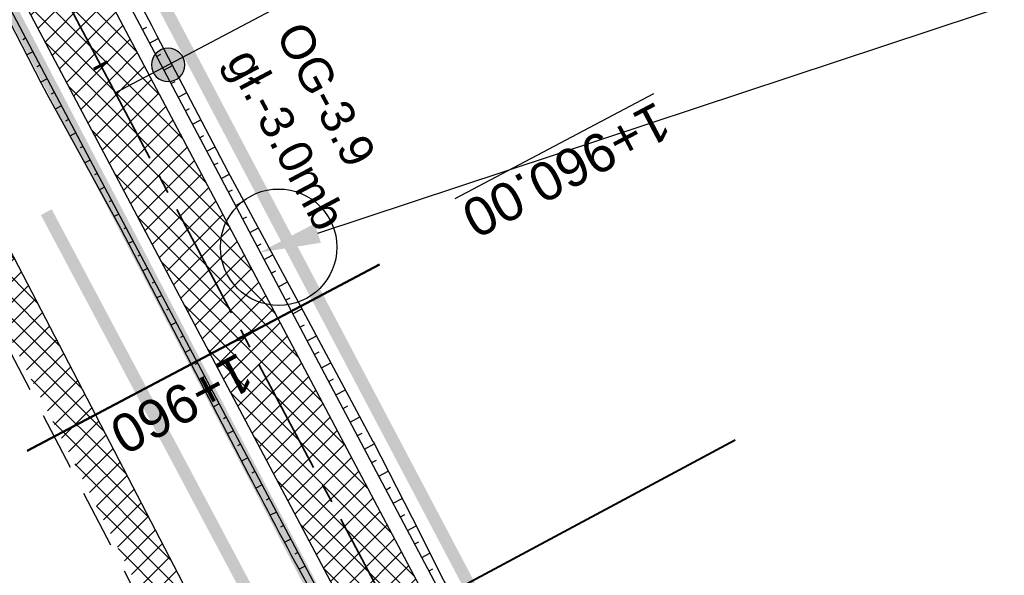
# Model space of a CAD drawing. Header units: metres. Extents: x 7529682 to 7533711, y 5721195 to 5727842.
# Tile 123 of 232: x 7530624 to 7530656, y 5726059 to 5726078. Entities that reach past the tile are written whole.
import ezdxf
from ezdxf import colors
from ezdxf.entities.mleader import LeaderData, LeaderLine
from ezdxf.math import Vec2, Vec3

# ---------------------------------------------------------------- set-up
doc = ezdxf.new("R2010")
doc.units = ezdxf.units.M
for name, pattern in [('817-dzialki-09-05-04$0$HIDDEN', [0.375, 0.25, -0.125]), ('ACAD_ISO05W100', [33, 24, -3, 0, -3, 0, -3]), ('CENTER2', [28.575000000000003, 19.05, -3.175, 3.175, -3.175]), ('HIDDEN', [9.524999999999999, 6.35, -3.175])]:
    doc.linetypes.add(name, pattern=pattern)
for name, color, linetype in [('C-DROGI-SYTUACJA', 7, 'Continuous'), ('C-DROGI-SYTUACJA-ETYKIETY', 7, 'Continuous'), ('D-hatch-pobocza', 131, 'Continuous'), ('D-otw-geotechniczne', 4, 'Continuous'), ('D-pobocza', 60, 'Continuous'), ('D-rowy', 160, 'Continuous'), ('D-skarpa', 2, 'Continuous'), ('D-skarpa-kreskowanie', 2, 'Continuous')]:
    doc.layers.add(name, color=color, linetype=linetype)
for name, color, linetype, lineweight, true_color in [('D-hatch-ciag-pieszo-rowerowy', 7, 'Continuous', 13, 0xff9f80), ('D-LR-etap-III', 7, '817-dzialki-09-05-04$0$HIDDEN', 50, 0x00008f), ('D-przekroje-pop', 7, 'Continuous', 50, 0x000099), ('D-typowe', 7, 'Continuous', 40, 0x0061c2)]:
    doc.layers.add(name, color=color, linetype=linetype, lineweight=lineweight, true_color=true_color)
for name, color, linetype, lineweight in [('D-krawędzie', 3, 'Continuous', 30), ('D-obrzeża', 2, 'Continuous', 30), ('D-otw-geotechniczne-opis', 7, 'Continuous', 30), ('D-pas-drogowy', 7, 'ACAD_ISO05W100', 50)]:
    doc.layers.add(name, color=color, linetype=linetype, lineweight=lineweight)
doc.layers.add('poprzeczki', color=7, linetype='Continuous', true_color=0x0000c7)
doc.layers.add('Sieci-EN-opisy', color=4, linetype='Continuous', lineweight=30, plot=False)
doc.styles.add('ARIAL', font='arial.ttf', dxfattribs={"height": 1})
doc.styles.get("Standard").update_dxf_attribs({"font": 'arial.ttf'})
pattern_1 = [(45, (0, 0), (-0.3367596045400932, 0.3367596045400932), []), (135, (0, 0), (-0.3367596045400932, -0.3367596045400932), [])]

# ---------------------------------------------------------------- blocks, each defined once
blk = doc.blocks.new('AeccTickLine')
at = {"color": 0, "linetype": 'ByBlock', "lineweight": -2}
blk.add_line((0, 1), (-3.673819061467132e-16, -1), dxfattribs=at)
blk = doc.blocks.new('otwor')
at = {"layer": 'D-otw-geotechniczne', "lineweight": 25}
h = blk.add_hatch(color=256, dxfattribs=at)
edge = h.paths.add_edge_path()
edge.add_arc((0, 0), 1.163867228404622, 0, 360)
blk.add_circle((0, 0), 1.163867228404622, dxfattribs=at)

msp = doc.modelspace()

# ---------------------------------------------------------------- hatches: boundary and pattern name
at = {"layer": 'D-hatch-ciag-pieszo-rowerowy'}
h = msp.add_hatch(dxfattribs=at)
h.set_pattern_fill('ANSI37', color=256, scale=0.15, style=0)
h.set_pattern_definition(pattern_1)
edge = h.paths.add_edge_path()
edge.add_line((7530647.019652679, 5726033.877844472), (7530649.252549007, 5726035.002016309))
edge.add_line((7530649.252549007, 5726035.002016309), (7530642.155423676, 5726049.098744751))
edge.add_line((7530642.155423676, 5726049.098744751), (7530627.426120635, 5726076.938607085))
edge.add_line((7530627.426120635, 5726076.938607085), (7530607.072789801, 5726115.582281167))
edge.add_arc((7530518.594706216, 5726068.981543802), 99.99999998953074, 27.77543704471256, 31.71492034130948)
edge.add_line((7530603.662130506, 5726121.550863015), (7530600.460822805, 5726126.731204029))
edge.add_arc((7530603.012845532, 5726128.308283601), 2.999999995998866, 192.0244267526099, 211.7149202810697, ccw=False)
edge.add_line((7530600.078668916, 5726127.683297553), (7530597.509558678, 5726127.265642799))
edge.add_arc((7530601.915230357, 5726128.182189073), 4.50000000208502, 191.7520598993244, 211.7149203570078)
edge.add_line((7530598.087196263, 5726125.816569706), (7530601.490245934, 5726120.309770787))
edge.add_arc((7530516.422821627, 5726067.740451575), 100.0000000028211, 27.775437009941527, 31.714920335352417, ccw=False)
edge.add_line((7530604.900905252, 5726114.341188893), (7530625.206004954, 5726075.789088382))
edge.add_line((7530625.206004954, 5726075.789088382), (7530639.927362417, 5726047.964838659))
edge.add_line((7530639.927362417, 5726047.964838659), (7530647.019652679, 5726033.877844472))
at = {"layer": 'D-hatch-pobocza'}
h = msp.add_hatch(dxfattribs=at)
h.set_pattern_fill('ANSI37', color=256, scale=0.15, style=0)
h.set_pattern_definition(pattern_1)
h.paths.add_polyline_path([(7530720.98, 5725884.44), (7530708.37, 5725908.34), (7530695.8, 5725932.28), (7530687.36, 5725949.02), (7530675.509999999, 5725970.87), (7530663.29, 5725994.02), (7530649.63, 5726020.19), (7530635.9, 5726046.17), (7530600.685173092, 5726114.059213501), (7530599.742800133, 5726113.514541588), (7530641.555222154, 5726032.007915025), (7530660.960861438, 5725995.070069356), (7530689.128213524, 5725941.540167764), (7530707.335918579, 5725907.031820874), (7530725.255781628, 5725873.092686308), (7530743.969545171, 5725837.653904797), (7530770.526708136, 5725787.119408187), (7530787.864146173, 5725754.266918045), (7530809.812893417, 5725712.701971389), (7530812.027706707, 5725712.540894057), (7530798.84, 5725737.15), (7530787.349999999, 5725758.8), (7530776.05, 5725780.2), (7530760.429999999, 5725809.79), (7530749.219999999, 5725830.63), (7530733.519999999, 5725861.06)])

# ---------------------------------------------------------------- linework, layer by layer
at = {"layer": 'C-DROGI-SYTUACJA', "color": 10, "linetype": 'CENTER2', "lineweight": 35, "ltscale": 0.2}
msp.add_lwpolyline([(7530599.582685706, 5726125.774388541), (7530602.576188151, 5726120.930317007, -0.0171909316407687), (7530605.986847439, 5726114.961735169), (7530626.316062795, 5726076.363847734), (7530641.04139306, 5726048.531791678), (7530649.655960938, 5726031.421108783, 0.005149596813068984), (7530652.491419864, 5726025.930702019), (7530660.958267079, 5726009.942093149, -0.005149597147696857), (7530663.793726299, 5726004.451685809), (7530663.79372622, 5726004.451685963), (7530666.938073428, 5725998.206227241), (7530695.100067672, 5725944.686510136), (7530713.30630457, 5725910.1809459), (7530731.225186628, 5725876.243669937), (7530749.9411932, 5725840.80064079)], format="xyb", dxfattribs=at)
at = {"layer": 'D-krawędzie', "linetype": 'HIDDEN', "ltscale": 0.3, "flags": 128}
msp.add_lwpolyline([(7530572.009999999, 5726166.06), (7530620.380949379, 5726072.761487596), (7530641.555222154, 5726032.007915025), (7530660.960861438, 5725995.070069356), (7530689.128213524, 5725941.540167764), (7530707.335918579, 5725907.031820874), (7530725.255781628, 5725873.092686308), (7530743.969545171, 5725837.653904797), (7530770.526708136, 5725787.119408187), (7530787.864146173, 5725754.266918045), (7530809.897571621, 5725712.541613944), (7530824.739035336, 5725684.389287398), (7530840.856259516, 5725653.693092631), (7530860.675070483, 5725616.154465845), (7530865.283000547, 5725607.394015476), (7530878.050274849, 5725583.079962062), (7530918.171722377, 5725507.178125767), (7530950.162943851, 5725446.305402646), (7530993.419108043, 5725364.264712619), (7531022.766433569, 5725308.719304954), (7531053.80955549, 5725249.872416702), (7531081.165622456, 5725197.874670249), (7531103.902359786, 5725154.540603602), (7531128.123220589, 5725108.448161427), (7531149.3, 5725068.249999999), (7531167.380094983, 5725033.766927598), (7531197.164745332, 5724976.987689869), (7531228.151004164, 5724918.034426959), (7531253.152837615, 5724870.491119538), (7531286.7961686, 5724806.653565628), (7531306.739858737, 5724768.664832), (7531335.094443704, 5724714.652299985), (7531357.3191504, 5724672.438740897), (7531373.644908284, 5724641.454376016), (7531392.161870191, 5724605.998675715), (7531418.480331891, 5724555.852756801), (7531439.726902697, 5724515.582472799), (7531468.399107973, 5724461.077223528), (7531491.782023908, 5724416.527754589), (7531531.990296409, 5724339.832565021), (7531557.226635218, 5724291.658956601), (7531569.851546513, 5724267.577443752), (7531591.375556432, 5724226.547822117), (7531610.003879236, 5724191.103071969), (7531616.882991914, 5724177.998849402), (7531629.984986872, 5724153.025496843), (7531641.006768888, 5724132.021778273), (7531664.906257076, 5724087.616922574), (7531677.64401952, 5724064.785715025), (7531683.112433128, 5724054.988140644), (7531686.752875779, 5724048.180044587), (7531695.447538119, 5724031.696667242), (7531703.748818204, 5724015.917210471), (7531709.214143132, 5724005.513965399), (7531719.388607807, 5723986.14687362), (7531726.295217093, 5723973.000144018), (7531732.740794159, 5723960.735633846), (7531735.13, 5723956.19)], dxfattribs=at)
at = {"layer": 'D-LR-etap-III', "ltscale": 10, "flags": 128}
msp.add_lwpolyline([(7531750.474471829, 5723895.103125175, 0.4, 0.4, 0), (7531750.505, 5723895.13, 0.4, 0.4, 0), (7531682.71, 5724022.92, 0.4, 0.4, 0), (7531619.177023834, 5724147.203692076, 0.4, 0.4, 0), (7531592.308960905, 5724198.48863389, 0.4, 0.4, 0), (7531553.263875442, 5724272.918564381, 0.4, 0.4, 0), (7531504.019999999, 5724366.79, 0.4, 0.4, 0), (7531482.09, 5724407.62, 0.4, 0.4, 0), (7531412.350402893, 5724541.182759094, 0.4, 0.4, 0), (7531388.463669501, 5724586.929768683, 0.4, 0.4, 0), (7531345.12, 5724669.94, 0.4, 0.4, 0), (7531127.66, 5725081.67, 0.4, 0.4, 0), (7531059.253139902, 5725211.040795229, 0.4, 0.4, 0), (7531008.007244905, 5725307.953830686, 0.4, 0.4, 0), (7530964.181635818, 5725390.835555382, 0.4, 0.4, 0), (7530914.557354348, 5725484.683561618, 0.4, 0.4, 0), (7530865.243241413, 5725577.493975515, 0.4, 0.4, 0), (7530840.085257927, 5725624.058651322, 0.4, 0.4, 0), (7530802.559525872, 5725694.924584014, 0.4, 0.4, 0), (7530755.54, 5725787.51, 0.4, 0.4, 0), (7530708.717810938, 5725876.303221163, 0.4, 0.4, 0), (7530695.12, 5725902.09, 0.4, 0.4, 0), (7530642.91397006, 5726001.07839487, 0.4, 0.4, 0), (7530634.934723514, 5726016.146615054, 0.4, 0.4, 0), (7530610.820000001, 5726061.929999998, 0.4, 0.4, 0), (7530610.820000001, 5726061.929999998, 0.4, 0.4, 0), (7530607.21, 5726063.51, 0.4, 0.4, 0), (7530597.42, 5726080.68, 0.4, 0.4, 0), (7530591.16, 5726088.44, 0.4, 0.4, 0), (7530581.28, 5726107.21, 0.4, 0.4, 0), (7530571.29, 5726130.56, 0.4, 0.4, 0), (7530549.554994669, 5726171.527317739, 0.4, 0.4, 0), (7530531.014309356, 5726206.473807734, 0.4, 0.4, 0), (7530516.461208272, 5726236.016618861, 0.4, 0.4, 0), (7530500.798929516, 5726266.141265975, 0.4, 0.4, 0), (7530491.349999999, 5726283.94, 0.4, 0.4, 0), (7530482.4, 5726303.41, 0.4, 0.4, 0), (7530482.4, 5726303.41, 0.4, 0.4, 0), (7530450.41, 5726357.28, 0.4, 0.4, 0), (7530397.759396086, 5726458.499907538, 0.4, 0.4, 0), (7530334.707815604, 5726583.664702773, 0.4, 0.4, 0), (7530303.939274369, 5726645.167943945, 0.4, 0.4, 0), (7530300.509779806, 5726651.777515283, 0.4, 0.4, 0), (7530289.213532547, 5726671.966724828, 0.4, 0.4, 0), (7530281.54, 5726685.57, 0.4, 0.4, 0), (7530261.37085633, 5726724.163374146, 0.4, 0.4, 0), (7530254.03, 5726738.21, 0.4, 0.4, 0), (7530197.219999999, 5726845.06, 0.4, 0.4, 0), (7530194.71, 5726849.15, 0.4, 0.4, 0), (7530195.92, 5726850.75, 0.4, 0.4, 0), (7530170.546669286, 5726892.961489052, 0.4, 0.4, 0), (7530143.174718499, 5726945.065838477, 0.4, 0.4, 0), (7530105.059999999, 5727018.32, 0.4, 0.4, 0), (7530100.059999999, 5727027.16, 0.4, 0.4, 0), (7530062.318670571, 5727099.625398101, 0.4, 0.4, 0), (7530015.378537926, 5727189.420463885, 0.4, 0.4, 0), (7529983.207960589, 5727250.206596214, 0.4, 0.4, 0), (7529953.284293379, 5727306.74720398, 0.4, 0.4, 0), (7529900.67053443, 5727406.15903814, 0.4, 0.4, 0), (7529890.630239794, 5727425.131178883, 0.4, 0.4, 0), (7529875.155383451, 5727454.426350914, 0.4, 0.4, 0), (7529857.560096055, 5727487.787346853, 0.4, 0.4, 0), (7529835.194401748, 5727530.19312405, 0.4, 0.4, 0), (7529811.740544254, 5727574.662079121, 0.4, 0.4, 0), (7529792.101859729, 5727611.922638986, 0.4, 0.4, 0), (7529768.066117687, 5727657.469613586, 0.4, 0.4, 0), (7529755.210566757, 5727682.131373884, 0.4, 0.4, 0), (7529753.309999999, 5727681.13, 0.4, 0.4, 0), (7529739.21, 5727707.77, 0.4, 0.4, 0), (7529735.394745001, 5727711.251990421, 0.4, 0.4, 0), (7529725.42, 5727730.2, 0.4, 0.4, 0), (7529723.55, 5727729.88, 0.4, 0.4, 0), (7529695.566668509, 5727782.932080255, 0.4, 0.4, 0), (7529717.67971874, 5727794.024357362, 0.4, 0.4, 0), (7529736.274870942, 5727758.647400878, 0.4, 0.4, 0), (7529736.274870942, 5727758.647400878, 0.4, 0.4, 0), (7529744.511003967, 5727750.406106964, 0.4, 0.4, 0), (7529744.511003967, 5727750.406106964, 0.4, 0.4, 0), (7529750.282568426, 5727738.549848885, 0.4, 0.4, 0), (7529777.108510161, 5727687.569424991, 0.4, 0.4, 0), (7529796.51537536, 5727651.329932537, 0.4, 0.4, 0), (7529814.937945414, 5727616.793170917, 0.4, 0.4, 0), (7529839.006722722, 5727572.303976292, 0.4, 0.4, 0), (7529860.617626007, 5727532.509108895, 0.4, 0.4, 0), (7529882.348967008, 5727491.504261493, 0.4, 0.4, 0), (7529904.865139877, 5727449.096370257, 0.4, 0.4, 0), (7529920.747384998, 5727418.884773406, 0.4, 0.4, 0), (7529946.676504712, 5727368.547487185, 0.4, 0.4, 0), (7529972.024701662, 5727320.573310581, 0.4, 0.4, 0), (7529987.740014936, 5727290.153392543, 0.4, 0.4, 0), (7529996.497385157, 5727273.661630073, 0.4, 0.4, 0), (7530017.541471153, 5727234.202689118, 0.4, 0.4, 0), (7530033.053657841, 5727204.864166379, 0.4, 0.4, 0), (7530051.622983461, 5727170.222745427, 0.4, 0.4, 0), (7530069.276612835, 5727137.015751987, 0.4, 0.4, 0), (7530089.385386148, 5727097.533639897, 0.4, 0.4, 0), (7530109.712512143, 5727060.746615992, 0.4, 0.4, 0), (7530136.769722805, 5727011.640131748, 0.4, 0.4, 0), (7530162.446686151, 5726962.743777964, 0.4, 0.4, 0), (7530187.674104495, 5726916.992101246, 0.4, 0.4, 0), (7530207.820739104, 5726879.335323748, 0.4, 0.4, 0), (7530230.625609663, 5726834.518686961, 0.4, 0.4, 0), (7530262.288093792, 5726776.61832811, 0.4, 0.4, 0), (7530277.509672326, 5726760.213143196, 0.4, 0.4, 0), (7530286.036865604, 5726744.106684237, 0.4, 0.4, 0), (7530288.097472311, 5726735.884066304, 0.4, 0.4, 0), (7530290.393870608, 5726725.046963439, 0.4, 0.4, 0), (7530296.17664807, 5726713.582980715, 0.4, 0.4, 0), (7530302.726195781, 5726701.18226779, 0.4, 0.4, 0), (7530325.685047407, 5726657.466383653, 0.4, 0.4, 0), (7530343.243978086, 5726623.648592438, 0.4, 0.4, 0), (7530360.229820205, 5726591.746871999, 0.4, 0.4, 0), (7530383.20855044, 5726548.059469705, 0.4, 0.4, 0), (7530406.017875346, 5726503.605514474, 0.4, 0.4, 0), (7530427.464919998, 5726462.620289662, 0.4, 0.4, 0), (7530447.9278544, 5726424.388014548, 0.4, 0.4, 0), (7530471.126878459, 5726379.920667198, 0.4, 0.4, 0), (7530490.501003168, 5726343.033350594, 0.4, 0.4, 0), (7530509.499458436, 5726306.733076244, 0.4, 0.4, 0), (7530529.890269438, 5726267.244072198, 0.4, 0.4, 0), (7530543.852446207, 5726238.990319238, 0.4, 0.4, 0), (7530554.808897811, 5726218.943990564, 0.4, 0.4, 0), (7530559.027108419, 5726212.223286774, 0.4, 0.4, 0), (7530563.060988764, 5726206.409670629, 0.4, 0.4, 0), (7530566.93354971, 5726200.463543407, 0.4, 0.4, 0), (7530569.771022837, 5726194.901501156, 0.4, 0.4, 0), (7530571.47319415, 5726191.282350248, 0.4, 0.4, 0), (7530572.839142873, 5726188.024533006, 0.4, 0.4, 0), (7530575.295071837, 5726182.034664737, 0.4, 0.4, 0), (7530579.736851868, 5726173.306070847, 0.4, 0.4, 0), (7530583.3, 5726167.41, 0.4, 0.4, 0), (7530593.4, 5726163.33, 0.4, 0.4, 0), (7530598.618375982, 5726155.264489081, 0.4, 0.4, 0), (7530608.258304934, 5726140.497132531, 0.4, 0.4, 0), (7530603.269999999, 5726136.83, 0.4, 0.4, 0), (7530606.53, 5726131.84, 0.4, 0.4, 0), (7530604.239057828, 5726124.21679044, 0.4, 0.4, 0), (7530605.847136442, 5726121.630127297, 0.4, 0.4, 0), (7530608.971611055, 5726116.164124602, 0.4, 0.4, 0), (7530618.114293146, 5726097.791111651, 0.4, 0.4, 0), (7530651.213125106, 5726034.959524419, 0.4, 0.4, 0), (7530670.243741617, 5725998.61095082, 0.4, 0.4, 0), (7530698.075474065, 5725945.952624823, 0.4, 0.4, 0), (7530716.505955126, 5725911.3051464, 0.4, 0.4, 0), (7530735.223454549, 5725875.667401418, 0.4, 0.4, 0), (7530752.504235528, 5725842.154920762, 0.4, 0.4, 0), (7530778.310652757, 5725793.501254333, 0.4, 0.4, 0), (7530797.499961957, 5725756.381811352, 0.4, 0.4, 0), (7530812.518974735, 5725728.28874362, 0.4, 0.4, 0), (7530820.039295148, 5725713.160404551, 0.4, 0.4, 0), (7530822.422446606, 5725710.193574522, 0.4, 0.4, 0), (7530833.154893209, 5725688.800634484, 0.4, 0.4, 0), (7530849.629354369, 5725656.158601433, 0.4, 0.4, 0), (7530867.98290276, 5725621.963939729, 0.4, 0.4, 0), (7530872.629809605, 5725612.88760475, 0.4, 0.4, 0), (7530880.354488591, 5725597.594500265, 0.4, 0.4, 0), (7530883.839446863, 5725593.389159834, 0.4, 0.4, 0), (7530891.782113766, 5725587.763349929, 0.4, 0.4, 0), (7530895.038670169, 5725584.280746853, 0.4, 0.4, 0), (7530897.033644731, 5725580.941110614, 0.4, 0.4, 0), (7530900.951646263, 5725579.945856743, 0.4, 0.4, 0), (7530904.80970798, 5725571.977328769, 0.4, 0.4, 0), (7530903.682362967, 5725568.566434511, 0.4, 0.4, 0), (7530908.900614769, 5725558.844845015, 0.4, 0.4, 0), (7530910.252030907, 5725545.671606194, 0.4, 0.4, 0), (7530912.872986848, 5725538.645543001, 0.4, 0.4, 0), (7530945.278171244, 5725478.464284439, 0.4, 0.4, 0), (7530959.692318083, 5725450.24628822, 0.4, 0.4, 0), (7531002.82670893, 5725368.192370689, 0.4, 0.4, 0), (7531044.703532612, 5725290.314293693, 0.4, 0.4, 0), (7531064.098839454, 5725253.212562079, 0.4, 0.4, 0), (7531083.010253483, 5725216.677517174, 0.4, 0.4, 0), (7531113.013137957, 5725158.465613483, 0.4, 0.4, 0), (7531137.364304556, 5725113.07076138, 0.4, 0.4, 0), (7531150.830830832, 5725086.711759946, 0.4, 0.4, 0), (7531159.745663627, 5725076.640848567, 0.4, 0.4, 0), (7531166.309999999, 5725074.58, 0.4, 0.4, 0), (7531172.29, 5725062.58, 0.4, 0.4, 0), (7531170.589828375, 5725055.605912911, 0.4, 0.4, 0), (7531173.732823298, 5725044.080706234, 0.4, 0.4, 0), (7531215.342008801, 5724964.859648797, 0.4, 0.4, 0), (7531238.054496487, 5724921.684649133, 0.4, 0.4, 0), (7531262.389821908, 5724875.282876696, 0.4, 0.4, 0), (7531295.587160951, 5724811.265731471, 0.4, 0.4, 0), (7531348.487908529, 5724712.362812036, 0.4, 0.4, 0), (7531363.740817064, 5724682.68394264, 0.4, 0.4, 0), (7531366.986905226, 5724675.865317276, 0.4, 0.4, 0), (7531382.541261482, 5724646.110625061, 0.4, 0.4, 0), (7531401.299165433, 5724610.874551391, 0.4, 0.4, 0), (7531428.964837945, 5724558.862274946, 0.4, 0.4, 0), (7531449.111202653, 5724520.397801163, 0.4, 0.4, 0), (7531477.292992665, 5724465.831467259, 0.4, 0.4, 0), (7531500.996290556, 5724421.112506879, 0.4, 0.4, 0), (7531512.121834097, 5724400.549045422, 0.4, 0.4, 0), (7531513.78163794, 5724396.757451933, 0.4, 0.4, 0), (7531526.32, 5724379.39, 0.4, 0.4, 0), (7531566.783642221, 5724302.73628205, 0.4, 0.4, 0), (7531578.579156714, 5724282.774819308, 0.4, 0.4, 0), (7531584.232619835, 5724273.111246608, 0.4, 0.4, 0), (7531590.109283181, 5724263.508189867, 0.4, 0.4, 0), (7531593.027899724, 5724258.771479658, 0.4, 0.4, 0), (7531595.711841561, 5724254.226824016, 0.4, 0.4, 0), (7531601.659976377, 5724243.898197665, 0.4, 0.4, 0), (7531606.097733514, 5724235.986407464, 0.4, 0.4, 0), (7531609.382207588, 5724230.799061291, 0.4, 0.4, 0), (7531611.580260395, 5724227.671180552, 0.4, 0.4, 0), (7531612.707802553, 5724225.86410867, 0.4, 0.4, 0), (7531618.665224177, 5724214.480919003, 0.4, 0.4, 0), (7531619.885522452, 5724212.333950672, 0.4, 0.4, 0), (7531620.931818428, 5724210.787064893, 0.4, 0.4, 0), (7531623.518605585, 5724207.111542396, 0.4, 0.4, 0), (7531626.143926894, 5724203.61306897, 0.4, 0.4, 0), (7531632.022984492, 5724196.485954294, 0.4, 0.4, 0), (7531653.949089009, 5724152.617641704, 0.4, 0.4, 0), (7531656.750690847, 5724143.103797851, 0.4, 0.4, 0), (7531659.61440691, 5724133.254504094, 0.4, 0.4, 0), (7531661.627147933, 5724128.646047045, 0.4, 0.4, 0.01093811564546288), (7531674.314987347, 5724101.43546424, 0.4, 0.4, 0), (7531685.137626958, 5724081.408252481, 0.4, 0.4, 0), (7531692.159945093, 5724066.277333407, 0.4, 0.4, 0), (7531699.662164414, 5724051.388120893, 0.4, 0.4, 0), (7531704.480624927, 5724040.808561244, 0.4, 0.4, 0), (7531704.480624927, 5724040.808561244, 0.4, 0.4, 0), (7531704.401251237, 5724037.368913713, 0.4, 0.4, 0), (7531720.383609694, 5724003.441317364, 0.4, 0.4, 0), (7531728.79890528, 5723986.206298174, 0.4, 0.4, 0), (7531733.237926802, 5723977.192631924, 0.4, 0.4, 0), (7531736.750027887, 5723969.505210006, 0.4, 0.4, 0), (7531737.336143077, 5723968.518916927, 0.4, 0.4, 0), (7531738.285051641, 5723967.699360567, 0.4, 0.4, 0), (7531742.180915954, 5723962.346428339, 0.4, 0.4, 0), (7531744.286141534, 5723958.615526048, 0.4, 0.4, 0), (7531755.393260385, 5723944.192617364, 0.4, 0.4, 0), (7531758.69, 5723936.76, 0.4, 0.4, 0), (7531780.08, 5723929.25, 0.4, 0.4, 0), (7531792.611989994, 5723906.337708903, 0.4, 0.4, 0), (7531792.611989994, 5723906.337708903, 0.4, 0.4, 0), (7531756.962094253, 5723883.055323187, 0.4, 0.4, 0), (7531750.46, 5723895.130000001, 0.4, 0.4, 0), (7531750.46, 5723895.130000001, 0, 0, 0)], format="xyseb", dxfattribs=at)
at = {"layer": 'D-obrzeża'}
for points in [[(7530816.719618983, 5725716.018528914), (7530808.344729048, 5725732.528263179, 0.004098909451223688), (7530806.083701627, 5725736.89638252), (7530794.941395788, 5725757.996873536), (7530777.713539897, 5725790.902979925), (7530751.046456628, 5725841.384501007), (7530732.330539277, 5725876.827361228), (7530714.411684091, 5725910.764586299), (7530696.205942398, 5725945.269212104), (7530668.046470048, 5725998.784136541), (7530664.910117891, 5726005.013743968, 0.005149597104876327), (7530662.074668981, 5726010.504156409), (7530653.607852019, 5726026.492780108, -0.005149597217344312), (7530650.772403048, 5726031.983192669), (7530642.15542369, 5726049.098744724), (7530627.426120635, 5726076.938607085), (7530607.072789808, 5726115.582281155, 0.0171909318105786), (7530603.662130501, 5726121.550863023), (7530600.460822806, 5726126.731204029, -0.2231735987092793), (7530600.169674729, 5726129.265560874), (7530602.62444678, 5726136.556380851), (7530601.532376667, 5726138.657784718)], [(7530597.423349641, 5726127.911989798, 0.1239919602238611), (7530598.087196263, 5726125.816569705), (7530601.490245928, 5726120.309770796, -0.0171909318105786), (7530604.900905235, 5726114.341188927), (7530625.206004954, 5726075.789088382), (7530639.927362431, 5726047.964838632), (7530648.539517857, 5726030.859026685, 0.005149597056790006), (7530651.374987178, 5726025.36862485), (7530659.841864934, 5726009.380030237, -0.005149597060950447), (7530662.677334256, 5726003.889628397), (7530665.829676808, 5725997.62831794), (7530693.994192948, 5725944.103808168), (7530712.200589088, 5725909.597942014), (7530730.119780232, 5725875.660080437), (7530748.835751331, 5725840.217118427), (7530775.500859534, 5725789.739336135), (7530792.728626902, 5725756.83339883), (7530803.872935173, 5725735.729115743, -0.004099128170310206), (7530806.134081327, 5725731.360762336), (7530819.007277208, 5725705.983294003)]]:
    msp.add_lwpolyline(points, format="xyb", dxfattribs=at)
at = {"layer": 'D-otw-geotechniczne-opis', "linetype": 'Continuous'}
msp.add_line((7530626.972861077, 5726075.122446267), (7530655.217010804, 5726090.065806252), dxfattribs=at)
at = {"layer": 'D-pas-drogowy', "ltscale": 0.2, "flags": 128}
msp.add_lwpolyline([(7531633.018560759, 5724182.834272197, 0.4, 0.4, 0), (7531617.558899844, 5724211.608162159, 0.4, 0.4, 0), (7531566.783642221, 5724302.73628205, 0.4, 0.4, 0), (7531538.419082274, 5724356.469679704, 0.4, 0.4, 0), (7531526.32, 5724379.39, 0.4, 0.4, 0), (7531516.102085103, 5724393.607319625, 0.4, 0.4, 0.001485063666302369), (7531513.78037409, 5724396.837773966, 0.4, 0.4, 0), (7531501.87, 5724413.41, 0.4, 0.4, 0), (7531474.926107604, 5724464.507896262, 0.4, 0.4, 0), (7531446.200436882, 5724518.992313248, 0.4, 0.4, 0), (7531424.962185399, 5724559.262257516, 0.4, 0.4, 0), (7531398.444460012, 5724609.565801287, 0.4, 0.4, 0), (7531379.647455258, 5724645.216004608, 0.4, 0.4, 0), (7531365.23, 5724672.56, 0.4, 0.4, 0), (7531341.305752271, 5724717.915356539, 0.4, 0.4, 0), (7531312.899996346, 5724771.788898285, 0.4, 0.4, 0), (7531292.590923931, 5724810.306502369, 0.4, 0.4, 0), (7531259.391619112, 5724873.271351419, 0.4, 0.4, 0), (7531233.740401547, 5724921.922582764, 0.4, 0.4, 0), (7531203.072738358, 5724980.092044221, 0.4, 0.4, 0), (7531173.471398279, 5725036.225177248, 0.4, 0.4, 0), (7531168.269999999, 5725046.09, 0.4, 0.4, 0), (7531172.29, 5725062.58, 0.4, 0.4, 0), (7531166.309999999, 5725074.58, 0.4, 0.4, 0), (7531150.32, 5725079.6, 0.4, 0.4, 0), (7531141.5, 5725096.43, 0.4, 0.4, 0), (7531109.311735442, 5725157.814415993, 0.4, 0.4, 0), (7531086.641300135, 5725201.047918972, 0.4, 0.4, 0), (7531059.198258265, 5725253.383662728, 0.4, 0.4, 0), (7531028.206828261, 5725312.48946212, 0.4, 0.4, 0), (7530999.104694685, 5725367.990143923, 0.4, 0.4, 0), (7530956.247527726, 5725449.724815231, 0.4, 0.4, 0), (7530924.397774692, 5725510.463768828, 0.4, 0.4, 0), (7530897.509999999, 5725561.74, 0.4, 0.4, 0), (7530894.46, 5725566.14, 0.4, 0.4, 0), (7530892.16, 5725570.49, 0.4, 0.4, 0), (7530869.362688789, 5725613.307018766, 0.4, 0.4, 0), (7530861.693971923, 5725627.704613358, 0.4, 0.4, 0), (7530852.74, 5725644.52, 0.4, 0.4, 0), (7530831.509999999, 5725684.2, 0.4, 0.4, 0), (7530811.13, 5725722.52, 0.4, 0.4, 0), (7530792.3476413, 5725757.940652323, 0.4, 0.4, 0), (7530768.03, 5725803.8, 0.4, 0.4, 0), (7530748.768542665, 5725840.178507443, 0.4, 0.4, 0), (7530727.7, 5725879.97, 0.4, 0.4, 0), (7530712.0981582, 5725909.54523909, 0.4, 0.4, 0), (7530693.644105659, 5725944.645156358, 0.4, 0.4, 0), (7530665.702224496, 5725997.538976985, 0.4, 0.4, 0), (7530641.759999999, 5726042.88, 0.4, 0.4, 0), (7530616.5, 5726091.48, 0.4, 0.4, 0), (7530604.628439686, 5726114.319880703, 0.4, 0.4, -0.007762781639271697), (7530602.5, 5726118.43, 0.4, 0.4, 0), (7530603.992037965, 5726123.394821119, 0.4, 0.4, 0), (7530606.53, 5726131.84, 0.4, 0.4, 0), (7530603.269999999, 5726136.83, 0.4, 0.4, 0), (7530593.775620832, 5726151.368713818, 0.4, 0.4, 0), (7530590.202637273, 5726156.84001263, 0.4, 0.4, 0), (7530583.3, 5726167.41, 0.4, 0.4, 0), (7530580.578343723, 5726170.427567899, 0.4, 0.4, 0), (7530575.849999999, 5726175.67, 0.4, 0.4, 0), (7530569.009999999, 5726186.66, 0.4, 0.4, 0), (7530562.555322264, 5726199.189409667, 0.4, 0.4, 0), (7530555.67, 5726211.39, 0.4, 0.4, 0), (7530548.29, 5726224.23, 0.4, 0.4, 0), (7530540.58, 5726237.71, 0.4, 0.4, 0), (7530532.679999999, 5726252.65, 0.4, 0.4, 0), (7530524.059999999, 5726269.35, 0.4, 0.4, 0), (7530502.82, 5726309.91, 0.4, 0.4, 0), (7530488.83, 5726336.63, 0.4, 0.4, 0), (7530466.03, 5726380.16, 0.4, 0.4, 0), (7530438.469999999, 5726432.77, 0.4, 0.4, 0), (7530424.53, 5726459.09, 0.4, 0.4, 0), (7530401.63, 5726502.97, 0.4, 0.4, 0), (7530383.38, 5726538.06, 0.4, 0.4, 0), (7530353.969999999, 5726593.52, 0.4, 0.4, 0), (7530338.469999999, 5726622.74, 0.4, 0.4, 0), (7530322.009999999, 5726653.88, 0.4, 0.4, 0), (7530297.54, 5726700.33, 0.4, 0.4, 0), (7530287.38, 5726719.6, 0.4, 0.4, 0), (7530285.94993921, 5726722.315508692, 0.4, 0.4, 0), (7530280.259999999, 5726733.12, 0.4, 0.4, 0), (7530266.73, 5726758.74, 0.4, 0.4, 0), (7530260.42, 5726770.47, 0.4, 0.4, 0), (7530253.25, 5726783.82, 0.4, 0.4, 0), (7530244.95, 5726799.33, 0.4, 0.4, 0), (7530239.389999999, 5726808.49, 0.4, 0.4, 0), (7530238.29, 5726807.9, 0.4, 0.4, 0), (7530218.11, 5726850.67, 0.4, 0.4, 0), (7530175.906646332, 5726928.168028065, 0.4, 0.4, 0), (7530096.679999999, 5727076.15, 0.4, 0.4, 0), (7530094.679999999, 5727079.89, 0.4, 0.4, 0), (7530064.59693469, 5727135.522637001, 0.4, 0.4, 0), (7530046.730970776, 5727168.8921561, 0.4, 0.4, 0), (7530025.803045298, 5727208.461374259, 0.4, 0.4, 0), (7530012.846501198, 5727232.979315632, 0.4, 0.4, 0), (7529994.15, 5727268.45, 0.4, 0.4, 0), (7529981.670868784, 5727291.93018666, 0.4, 0.4, 0), (7529949.889999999, 5727351.73, 0.4, 0.4, 0), (7529924.75, 5727399.03, 0.4, 0.4, 0), (7529915.515824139, 5727417.099754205, 0.4, 0.4, 0), (7529885.83, 5727475.19, 0.4, 0.4, 0), (7529862.559999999, 5727519.97, 0.4, 0.4, 0), (7529852.984923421, 5727538.191086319, 0.4, 0.4, 0), (7529836.513084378, 5727569.51130111, 0.4, 0.4, 0), (7529815.36890814, 5727609.140983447, 0.4, 0.4, 0), (7529792.795203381, 5727651.247499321, 0.4, 0.4, 0), (7529774.199114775, 5727685.858348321, 0.4, 0.4, 0), (7529746.966026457, 5727736.059440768, 0.4, 0.4, 0), (7529733.92, 5727757.62, 0.4, 0.4, 0), (7529708.607472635, 5727806.388536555, 0.4, 0.4, 0), (7529688.491967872, 5727796.344621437, 0.4, 0.4, 0), (7529723.55, 5727729.88, 0.4, 0.4, 0), (7529725.42, 5727730.2, 0.4, 0.4, 0), (7529735.38, 5727711.28, 0.4, 0.4, 0), (7529739.21, 5727707.77, 0.4, 0.4, 0), (7529753.309999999, 5727681.13, 0.4, 0.4, 0), (7529755.178396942, 5727682.114424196, 0.4, 0.4, 0), (7529792.101859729, 5727611.922638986, 0.4, 0.4, 0), (7529811.740544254, 5727574.662079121, 0.4, 0.4, 0), (7529835.194401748, 5727530.19312405, 0.4, 0.4, 0), (7529857.560096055, 5727487.787346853, 0.4, 0.4, 0), (7529875.155383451, 5727454.426350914, 0.4, 0.4, 0), (7529890.630239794, 5727425.131178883, 0.4, 0.4, 0), (7529900.67053443, 5727406.15903814, 0.4, 0.4, 0), (7529953.284293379, 5727306.74720398, 0.4, 0.4, 0), (7529983.207960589, 5727250.206596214, 0.4, 0.4, 0), (7530015.378537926, 5727189.420463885, 0.4, 0.4, 0), (7530062.318670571, 5727099.625398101, 0.4, 0.4, 0), (7530100.059999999, 5727027.16, 0.4, 0.4, 0), (7530105.059999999, 5727018.32, 0.4, 0.4, 0), (7530143.174718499, 5726945.065838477, 0.4, 0.4, 0), (7530170.546669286, 5726892.961489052, 0.4, 0.4, 0), (7530195.92, 5726850.75, 0.4, 0.4, 0), (7530194.71, 5726849.15, 0.4, 0.4, 0), (7530197.219999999, 5726845.06, 0.4, 0.4, 0), (7530254.03, 5726738.21, 0.4, 0.4, 0), (7530261.37085633, 5726724.163374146, 0.4, 0.4, 0), (7530281.54, 5726685.57, 0.4, 0.4, 0), (7530289.213532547, 5726671.966724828, 0.4, 0.4, 0), (7530300.509779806, 5726651.777515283, 0.4, 0.4, 0), (7530303.939274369, 5726645.167943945, 0.4, 0.4, 0), (7530334.707815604, 5726583.664702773, 0.4, 0.4, 0), (7530397.759396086, 5726458.499907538, 0.4, 0.4, 0), (7530450.41, 5726357.28, 0.4, 0.4, 0), (7530482.4, 5726303.41, 0.4, 0.4, 0), (7530483.687990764, 5726301.003383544, 0.4, 0.4, 0), (7530491.349999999, 5726283.94, 0.4, 0.4, 0), (7530512.67, 5726243.78, 0.4, 0.4, 0), (7530529.429999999, 5726209.46, 0.4, 0.4, 0), (7530571.29, 5726130.56, 0.4, 0.4, 0), (7530581.28, 5726107.21, 0.4, 0.4, 0), (7530591.16, 5726088.44, 0.4, 0.4, 0), (7530597.42, 5726080.68, 0.4, 0.4, 0), (7530607.21, 5726063.51, 0.4, 0.4, 0), (7530610.820000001, 5726061.929999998, 0.4, 0.4, 0), (7530634.934723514, 5726016.146615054, 0.4, 0.4, 0), (7530642.91397006, 5726001.07839487, 0.4, 0.4, 0), (7530695.12, 5725902.09, 0.4, 0.4, 0), (7530708.717810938, 5725876.303221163, 0.4, 0.4, 0), (7530755.54, 5725787.51, 0.4, 0.4, 0), (7530802.559525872, 5725694.924584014, 0.4, 0.4, 0), (7530840.085257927, 5725624.058651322, 0.4, 0.4, 0), (7530865.243241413, 5725577.493975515, 0.4, 0.4, 0), (7530914.557354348, 5725484.683561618, 0.4, 0.4, 0), (7530964.181635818, 5725390.835555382, 0.4, 0.4, 0), (7531008.007244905, 5725307.953830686, 0.4, 0.4, 0), (7531059.253139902, 5725211.040795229, 0.4, 0.4, 0), (7531127.66, 5725081.67, 0.4, 0.4, 0), (7531345.12, 5724669.94, 0.4, 0.4, 0), (7531388.463669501, 5724586.929768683, 0.4, 0.4, 0), (7531412.350402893, 5724541.182759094, 0.4, 0.4, 0), (7531482.09, 5724407.62, 0.4, 0.4, 0), (7531504.019999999, 5724366.79, 0.4, 0.4, 0), (7531519.374444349, 5724337.520497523, 0.4, 0.4, 0), (7531563.748815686, 5724252.931583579, 0.4, 0.4, 0), (7531602.175111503, 5724179.681224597, 0.4, 0.4, 0), (7531619.177023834, 5724147.203692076, 0.4, 0.4, 0), (7531625.038493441, 5724135.63500206, 0.4, 0.4, 0), (7531656.796442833, 5724073.31633882, 0.4, 0.4, 0), (7531675.12, 5724037.36, 0.4, 0.4, 0), (7531682.71, 5724022.92, 0.4, 0.4, 0), (7531705.565196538, 5723979.810545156, 0.4, 0.4, 0), (7531736.605941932, 5723921.261514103, 0.4, 0.4, 0), (7531750.46, 5723895.130000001, 0.4, 0.4, 0), (7531740.769999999, 5723886.56, 0.4, 0.4, 0), (7531732.86, 5723885, 0.4, 0.4, 0), (7531722.179999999, 5723887.77, 0.4, 0.4, 0), (7531729.87, 5723862.17, 0.4, 0.4, 0), (7531742.92, 5723861.93, 0.4, 0.4, 0), (7531763.71, 5723859.52, 0.4, 0.4, 0), (7531768.42, 5723854.12, 0.4, 0.4, 0), (7531787.42, 5723817.97, 0.4, 0.4, 0), (7531795.57, 5723809.82, 0.4, 0.4, 0), (7531816.346897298, 5723819.850397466, 0.4, 0.4, 0), (7531816.346897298, 5723819.850397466, 0.4, 0.4, 0), (7531805.059999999, 5723843.23, 0.4, 0.4, 0), (7531803.61, 5723886.23, 0.4, 0.4, 0), (7531803.61, 5723886.23, 0.4, 0.4, 0), (7531780.08, 5723929.25, 0.4, 0.4, 0), (7531758.69, 5723936.76, 0.4, 0.4, 0), (7531749.3590272, 5723946.412126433, 0.4, 0.4, 0), (7531742.71, 5723953.29, 0.4, 0.4, 0), (7531735.177368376, 5723967.877529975, 0.4, 0.4, 0), (7531722.37, 5723992.68, 0.4, 0.4, 0), (7531705.041669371, 5724030.885563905, 0.4, 0.4, 0), (7531699.469999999, 5724043.17, 0.4, 0.4, 0), (7531692.69, 5724058.11, 0.4, 0.4, 0), (7531679.672010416, 5724084.016803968, 0.4, 0.4, 0), (7531674.55, 5724094.21, 0.4, 0.4, 0), (7531666.633166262, 5724114.002855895, 0.4, 0.4, 0), (7531649, 5724153.82, 0.4, 0.4, 0), (7531641.49, 5724149.34, 0.4, 0.4, 0), (7531626.04, 5724179.34, 0.4, 0.4, 0), (7531633.03, 5724182.84, 0, 0, 0)], format="xyseb", dxfattribs=at)
at = {"layer": 'D-pobocza'}
for points in [[(7530817.069429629, 5725716.434027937), (7530808.786858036, 5725732.76176432, 0.004098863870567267), (7530806.525855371, 5725737.129834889), (7530795.383949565, 5725758.229568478), (7530778.156075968, 5725791.135708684), (7530751.488562, 5725841.618045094), (7530732.772680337, 5725877.060837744), (7530714.853835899, 5725910.998042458), (7530696.648292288, 5725945.502292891), (7530668.489828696, 5725999.015300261), (7530665.356674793, 5726005.238566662, 0.005149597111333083), (7530662.521229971, 5726010.728981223), (7530654.054424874, 5726026.717611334, -0.005149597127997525), (7530651.218980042, 5726032.208025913), (7530642.601035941, 5726049.325525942), (7530627.870143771, 5726077.168510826), (7530607.515180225, 5726115.815284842, 0.01719093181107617), (7530604.087467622, 5726121.813709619), (7530600.886159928, 5726126.994050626, -0.0952056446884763), (7530600.550530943, 5726127.875840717)], [(7530602.007271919, 5726118.490346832, -0.01261795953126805), (7530604.458514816, 5726114.108185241), (7530624.761981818, 5726075.559184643), (7530639.481750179, 5726047.738057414), (7530648.092941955, 5726030.634191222, 0.005149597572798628), (7530650.928415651, 5726025.14379095), (7530659.395303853, 5726009.155205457, -0.00514959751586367), (7530662.230777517, 5726003.664805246), (7530665.386318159, 5725997.397154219), (7530693.551843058, 5725943.870727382), (7530711.758370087, 5725909.364613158), (7530729.677628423, 5725875.426624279), (7530748.393610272, 5725839.983641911), (7530775.058323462, 5725789.506607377), (7530792.286073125, 5725756.600703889), (7530803.430782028, 5725735.495662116, -0.004099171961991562), (7530805.691951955, 5725731.127261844), (7530814.620754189, 5725713.525533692)]]:
    msp.add_lwpolyline(points, format="xyb", dxfattribs=at)
msp.add_lwpolyline([(7530798.84, 5725737.15), (7530787.349999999, 5725758.8), (7530776.05, 5725780.2), (7530760.429999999, 5725809.79), (7530749.219999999, 5725830.63), (7530733.519999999, 5725861.06), (7530720.98, 5725884.44), (7530708.37, 5725908.34), (7530695.8, 5725932.28), (7530687.36, 5725949.02), (7530675.509999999, 5725970.87), (7530663.29, 5725994.02), (7530649.63, 5726020.19), (7530635.9, 5726046.17), (7530600.685173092, 5726114.059213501), (7530599.742800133, 5726113.514541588)], dxfattribs=at)
at = {"layer": 'D-przekroje-pop', "extrusion": (-0.4676573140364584, 0.883909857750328, 0), "elevation": 1539572.47645812}
msp.add_lwpolyline([(-9334241.328086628, 0), (-9334236.328086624, 0), (-9334228.328086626, 0)], dxfattribs=at)
at = {"layer": 'D-rowy', "linetype": 'HIDDEN', "ltscale": 0.1, "const_width": 0.4, "flags": 128}
msp.add_lwpolyline([(7530741.879316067, 5725849.304278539), (7530727.419289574, 5725876.296857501), (7530718.298199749, 5725893.38067943), (7530703.129795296, 5725922.342183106), (7530687.043988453, 5725953.182943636), (7530665.695230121, 5725994.035392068), (7530637.775970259, 5726046.651460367), (7530624.725077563, 5726071.228744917)], dxfattribs=at)
at = {"layer": 'D-skarpa', "linetype": 'Continuous'}
msp.add_lwpolyline([(7530601.670924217, 5726126.908307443), (7530604.620050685, 5726122.193367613), (7530605.100668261, 5726121.416896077), (7530606.152707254, 5726119.659488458), (7530607.181804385, 5726117.888024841), (7530608.165352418, 5726116.109137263), (7530609.104107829, 5726114.164295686), (7530616.588592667, 5726099.05323083), (7530618.947041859, 5726094.644291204), (7530626.007588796, 5726081.409676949), (7530628.151539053, 5726077.330579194), (7530628.328348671, 5726076.985250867), (7530630.651150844, 5726072.557509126), (7530633.0211248, 5726068.154724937), (7530634.93667101, 5726064.578935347), (7530635.380308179, 5726063.746231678), (7530635.385667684, 5726063.736115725), (7530636.908181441, 5726060.755048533), (7530637.640291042, 5726059.285253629), (7530640.134093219, 5726054.947984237), (7530642.402992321, 5726050.491723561), (7530642.895398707, 5726049.51270539), (7530644.68727707, 5726045.996087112), (7530651.669428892, 5726032.434812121)], dxfattribs=at)
msp.add_lwpolyline([(7530622.453067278, 5726079.537537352), (7530624.562000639, 5726075.439996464), (7530624.741181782, 5726075.087359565), (7530627.149015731, 5726070.704606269), (7530631.32341115, 5726062.667238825, 0.005786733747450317), (7530633.350316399, 5726058.872660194), (7530638.954417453, 5726048.667158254), (7530639.454320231, 5726047.69210626), (7530639.934504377, 5726043.603249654), (7530642.231933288, 5726039.161985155)], format="xyb", dxfattribs=at)
at = {"layer": 'D-skarpa-kreskowanie', "linetype": 'Continuous'}
for p, q in [((7530627.857148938, 5726077.193183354, 107.8974211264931), (7530628.00070978, 5726077.268795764, 107.7892451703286)), ((7530624.050801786, 5726076.90946041, 107.7625739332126), (7530623.954384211, 5726076.858678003, 107.6899213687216)), ((7530628.09095451, 5726076.751216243, 107.8990231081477), (7530628.372875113, 5726076.900374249, 107.6863809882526)), ((7530624.283805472, 5726076.467069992, 107.764165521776), (7530624.086790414, 5726076.363303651, 107.6157107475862)), ((7530628.324783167, 5726076.309261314, 107.9006146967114), (7530628.464969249, 5726076.383430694, 107.7948776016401)), ((7530624.516809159, 5726076.024679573, 107.7657571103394), (7530624.416211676, 5726075.97169564, 107.6899549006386)), ((7530628.558611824, 5726075.867306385, 107.9022062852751), (7530628.837435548, 5726076.0148259, 107.6919000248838)), ((7530624.749812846, 5726075.582289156, 107.7673486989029), (7530624.544437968, 5726075.474119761, 107.6125946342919)), ((7530628.792440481, 5726075.425351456, 107.9037978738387), (7530628.931078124, 5726075.498701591, 107.7992287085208)), ((7530624.983575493, 5726075.140299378, 107.7689298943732), (7530624.878405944, 5726075.084656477, 107.6896044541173)), ((7530629.026269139, 5726074.983396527, 107.9053894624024), (7530629.301995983, 5726075.129277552, 107.6974190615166)), ((7530625.217404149, 5726074.698344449, 107.7705214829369), (7530625.014019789, 5726074.590738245, 107.6171162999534)), ((7530629.260097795, 5726074.541441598, 107.9069810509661), (7530629.397186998, 5726074.613972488, 107.8035798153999)), ((7530625.451232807, 5726074.25638952, 107.7721130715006), (7530625.353017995, 5726074.204426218, 107.6980333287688)), ((7530629.493926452, 5726074.09948667, 107.9085726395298), (7530629.766556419, 5726074.243729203, 107.7029380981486)), ((7530625.685061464, 5726073.814434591, 107.7737046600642), (7530625.495586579, 5726073.714187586, 107.6307908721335)), ((7530629.72775511, 5726073.657531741, 107.9101642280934), (7530629.863295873, 5726073.729243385, 107.8079309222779)), ((7530625.918890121, 5726073.372479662, 107.7752962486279), (7530625.827630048, 5726073.324195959, 107.7064622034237)), ((7530629.961583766, 5726073.215576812, 107.9117558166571), (7530630.231116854, 5726073.358180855, 107.7084571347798)), ((7530626.152718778, 5726072.930524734, 107.7768878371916), (7530625.977153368, 5726072.837636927, 107.6444654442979)), ((7530630.195412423, 5726072.773621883, 107.9133474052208), (7530630.329404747, 5726072.844514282, 107.8122820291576)), ((7530626.386547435, 5726072.488569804, 107.7784794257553), (7530626.302242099, 5726072.443965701, 107.7148910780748)), ((7530630.429241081, 5726072.331666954, 107.9149389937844), (7530630.696581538, 5726072.473110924, 107.7132941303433)), ((7530626.620376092, 5726072.046614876, 107.7800710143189), (7530626.458720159, 5726071.961086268, 107.6581400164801)), ((7530630.663069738, 5726071.889712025, 107.9165305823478), (7530630.798324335, 5726071.961272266, 107.8145131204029)), ((7530626.854204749, 5726071.604659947, 107.7816626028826), (7530626.776854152, 5726071.563735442, 107.7233199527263)), ((7530630.896898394, 5726071.447757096, 107.9181221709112), (7530631.170576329, 5726071.592554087, 107.7116971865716)), ((7530627.088033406, 5726071.162705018, 107.7832541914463), (7530626.940286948, 5726071.084535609, 107.6718145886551)), ((7530631.130727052, 5726071.005802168, 107.9197137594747), (7530631.269150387, 5726071.079038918, 107.8153062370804)), ((7530627.321862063, 5726070.720750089, 107.7848457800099), (7530627.250779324, 5726070.683141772, 107.7312307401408)), ((7530631.364555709, 5726070.563847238, 107.9213053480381), (7530631.64457112, 5726070.711997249, 107.7101002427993)), ((7530627.555690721, 5726070.27879516, 107.7864373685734), (7530627.410160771, 5726070.201798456, 107.67666959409)), ((7530631.598384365, 5726070.12189231, 107.9228969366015), (7530631.739976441, 5726070.19680557, 107.816099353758)), ((7530627.789519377, 5726069.836840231, 107.7880289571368), (7530627.715072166, 5726069.797451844, 107.7318762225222)), ((7530631.832213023, 5726069.67993738, 107.9244885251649), (7530632.118565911, 5726069.831440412, 107.7085032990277)), ((7530628.023348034, 5726069.394885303, 107.7896205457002), (7530627.87108914, 5726069.314328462, 107.674777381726)), ((7530632.06604168, 5726069.237982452, 107.9260801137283), (7530632.210802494, 5726069.314572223, 107.8168924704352)), ((7530628.257176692, 5726068.952930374, 107.7912121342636), (7530628.179365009, 5726068.911761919, 107.7325217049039)), ((7530632.299870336, 5726068.796027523, 107.9276717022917), (7530632.592560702, 5726068.950883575, 107.7069063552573)), ((7530628.491005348, 5726068.510975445, 107.792803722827), (7530628.33201751, 5726068.426858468, 107.672885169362)), ((7530632.533698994, 5726068.354072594, 107.9292632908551), (7530632.681628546, 5726068.432338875, 107.8176855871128)), ((7530628.724834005, 5726068.069020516, 107.7943953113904), (7530628.64365785, 5726068.026071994, 107.7331671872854)), ((7530632.767527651, 5726067.912117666, 107.9308548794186), (7530633.066385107, 5726068.070236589, 107.7054379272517)), ((7530628.958662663, 5726067.627065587, 107.7959868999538), (7530628.792945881, 5726067.539388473, 107.6709929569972)), ((7530633.001356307, 5726067.470162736, 107.9324464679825), (7530633.151924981, 5726067.549825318, 107.8188781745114)), ((7530629.192491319, 5726067.185110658, 107.7975784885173), (7530629.107950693, 5726067.140382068, 107.7338126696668)), ((7530633.235184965, 5726067.028207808, 107.9340380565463), (7530633.538602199, 5726067.18873921, 107.7051818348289)), ((7530629.426319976, 5726066.743155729, 107.7991700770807), (7530629.253874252, 5726066.651918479, 107.6691007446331)), ((7530633.469013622, 5726066.586252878, 107.9356296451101), (7530633.621862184, 5726066.667121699, 107.8203417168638)), ((7530629.660148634, 5726066.301200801, 107.8007616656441), (7530629.572243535, 5726066.254692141, 107.7344581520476)), ((7530633.702842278, 5726066.14429795, 107.937221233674), (7530634.010819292, 5726066.307241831, 107.7049257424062)), ((7530629.89397729, 5726065.859245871, 107.802353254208), (7530629.714802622, 5726065.764448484, 107.6672085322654)), ((7530633.936670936, 5726065.702343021, 107.9388128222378), (7530634.091799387, 5726065.784418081, 107.8218052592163)), ((7530630.127805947, 5726065.417290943, 107.8039448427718), (7530630.036536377, 5726065.369002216, 107.7351036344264)), ((7530634.170499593, 5726065.260388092, 107.9404044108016), (7530634.483036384, 5726065.425744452, 107.7046696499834)), ((7530630.361634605, 5726064.975336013, 107.8055364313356), (7530630.175730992, 5726064.876978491, 107.6653163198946)), ((7530634.40432825, 5726064.818433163, 107.9419959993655), (7530634.561736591, 5726064.901714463, 107.8232688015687)), ((7530630.595463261, 5726064.533381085, 107.8071280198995), (7530630.500829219, 5726064.483312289, 107.735749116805)), ((7530634.638156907, 5726064.376478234, 107.9435257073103), (7530634.955174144, 5726064.5442051, 107.7044115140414)), ((7530630.829291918, 5726064.091426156, 107.8087196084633), (7530630.636659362, 5726063.989508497, 107.6634241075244)), ((7530634.871985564, 5726063.934523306, 107.9443310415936), (7530635.031130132, 5726064.018723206, 107.8242942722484)), ((7530631.063120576, 5726063.649471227, 107.8103111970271), (7530630.965122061, 5726063.597622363, 107.7363945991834)), ((7530635.105814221, 5726063.492568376, 107.9445114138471), (7530635.424059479, 5726063.660944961, 107.7044709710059)), ((7530631.296949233, 5726063.207516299, 107.811902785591), (7530631.097587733, 5726063.102038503, 107.6615318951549)), ((7530635.339642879, 5726063.050613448, 107.9417222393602), (7530635.495573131, 5726063.133112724, 107.8241099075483)), ((7530631.530777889, 5726062.765561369, 107.8134785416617), (7530631.429426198, 5726062.711938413, 107.737032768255)), ((7530635.573471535, 5726062.608658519, 107.9389330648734), (7530635.878947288, 5726062.770279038, 107.7085241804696)), ((7530631.764606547, 5726062.323606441, 107.814283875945), (7530631.559660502, 5726062.215173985, 107.6597007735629)), ((7530635.807300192, 5726062.16670359, 107.9361438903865), (7530635.956845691, 5726062.245824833, 107.8233473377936)), ((7530631.998435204, 5726061.881651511, 107.8146747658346), (7530631.895136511, 5726061.826998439, 107.736760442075)), ((7530636.04112885, 5726061.724748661, 107.9333547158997), (7530636.333835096, 5726061.879613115, 107.712577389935)), ((7530632.232263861, 5726061.439696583, 107.8118855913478), (7530632.028552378, 5726061.331917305, 107.6582336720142)), ((7530636.274957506, 5726061.282793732, 107.9305655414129), (7530636.418118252, 5726061.358536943, 107.8225847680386)), ((7530632.466092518, 5726060.997741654, 107.8090964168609), (7530632.365679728, 5726060.94461545, 107.7333588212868)), ((7530636.508786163, 5726060.840838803, 107.927776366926), (7530636.788722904, 5726060.988947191, 107.7166305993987)), ((7530632.699921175, 5726060.555786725, 107.8063072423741), (7530632.501981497, 5726060.451061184, 107.6570087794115)), ((7530636.74261482, 5726060.398883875, 107.9236629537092), (7530636.878334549, 5726060.470690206, 107.8212946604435)), ((7530632.933749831, 5726060.113831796, 107.8035180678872), (7530632.836222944, 5726060.062232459, 107.7299572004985)), ((7530636.976443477, 5726059.956928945, 107.9180846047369), (7530637.237048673, 5726060.094809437, 107.7215198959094)), ((7530633.167578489, 5726059.671876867, 107.8007288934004), (7530632.975410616, 5726059.570205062, 107.6557838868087)), ((7530637.210272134, 5726059.514974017, 107.9125062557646), (7530637.335157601, 5726059.581048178, 107.8183098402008))]:
    msp.add_line(p, q, dxfattribs=at)
at = {"layer": 'D-typowe'}
msp.add_lwpolyline([(7530647.201316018, 5726063.7815226), (7530613.065547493, 5726045.481464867)], dxfattribs=at)
at = {"layer": 'Sieci-EN-opisy'}
msp.add_circle((7530632.305012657, 5726070.084474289), 1.899976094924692, dxfattribs=at)

# ---------------------------------------------------------------- block references
at = {"layer": 'D-otw-geotechniczne', "lineweight": 25, "xscale": -0.4687499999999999, "yscale": 0.4687499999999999, "zscale": 0.4687499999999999, "rotation": 309.871563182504}
msp.add_blockref('otwor', (7530628.699715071, 5726076.03608683), dxfattribs=at)
at = {"layer": 'poprzeczki', "color": 2, "linetype": 'Continuous', "lineweight": 60, "xscale": 0.25, "yscale": 0.25, "zscale": 0.25, "rotation": 297.8823348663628}
for p in [(7530626.49928899, 5726076.017535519), (7530631.175862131, 5726067.178436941)]:
    msp.add_blockref('AeccTickLine', p, dxfattribs=at)

# ---------------------------------------------------------------- texts
at = {"layer": 'C-DROGI-SYTUACJA-ETYKIETY', "color": 2}
msp.add_text('1+960', height=1.25, rotation=207.8823348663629, dxfattribs=at).set_placement((7530631.019767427, 5726066.671599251))
at = {"layer": 'D-otw-geotechniczne', "linetype": 'Continuous', "insert": (7530633.160897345, 5726077.558172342), "char_height": 1.1, "attachment_point": 1, "rotation": 298, "style": 'ARIAL'}
msp.add_mtext_dynamic_manual_height_columns('OG-3.9\\Pgł.-3.0mb', width=9.914536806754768, gutter_width=6, heights=[0], dxfattribs=at)
at = {"layer": 'D-przekroje-pop', "lineweight": 30}
msp.add_text('%%U1+960.00', height=1.25, rotation=207.8823348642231, dxfattribs=at).set_placement((7530644.645266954, 5726074.870472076))

# ---------------------------------------------------------------- leaders
at = {"layer": 'Sieci-EN-opisy'}
ml = msp.add_multileader_mtext('Standard', dxfattribs=at)
ml.set_content('PRZYŁĄCZE NR 2', color=256)
ml.set_leader_properties()
ml.build(insert=Vec2(0, 0))
ml.multileader.update_dxf_attribs({"text_right_attachment_type": 6, "dogleg_length": 0.36, "arrow_head_size": 2})
ctx = ml.context
ctx.base_point, ctx.char_height, ctx.arrow_head_size, ctx.landing_gap_size, ctx.plane_origin, ctx.plane_x_axis, ctx.plane_y_axis = Vec3(7530677.565006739, 5726084.980844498), 2, 2, 1, Vec3(7530662.088244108, 5726071.234622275), Vec3(0.7772507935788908, -0.629190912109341), Vec3(0.629190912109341, 0.7772507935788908)
ctx.right_attachment = 6
notes = []
notes.append((ctx, [(0, (1, 1, 0), (7530677.425101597, 5726085.094098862), (0.7772507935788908, -0.629190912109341), 0.18, [(0, [(7530631.681948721, 5726069.911921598)], 0, [])])]))
ctx.mtext.insert, ctx.mtext.text_direction, ctx.mtext.rotation, ctx.mtext.width, ctx.mtext.defined_height, ctx.mtext.flow_direction = Vec3(7530679.16672939, 5726085.370138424), Vec3(0.7772507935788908, -0.629190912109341), 5.60267349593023, 37.70074436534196, 33.70921151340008, 5
for ctx, leaders in notes:
    for number, flags, end, landing, length, lines in leaders:
        leader = LeaderData()
        leader.index, (leader.has_last_leader_line, leader.has_dogleg_vector, leader.attachment_direction) = number, flags
        leader.last_leader_point, leader.dogleg_vector, leader.dogleg_length = Vec3(end), Vec3(landing), length
        for number, points, colour, breaks in lines:
            line = LeaderLine()
            line.index, line.vertices, line.color, line.breaks = number, Vec3.list(points), colors.encode_raw_color(colour), breaks
            leader.lines.append(line)
        ctx.leaders.append(leader)

doc.saveas('drawing.dxf')
